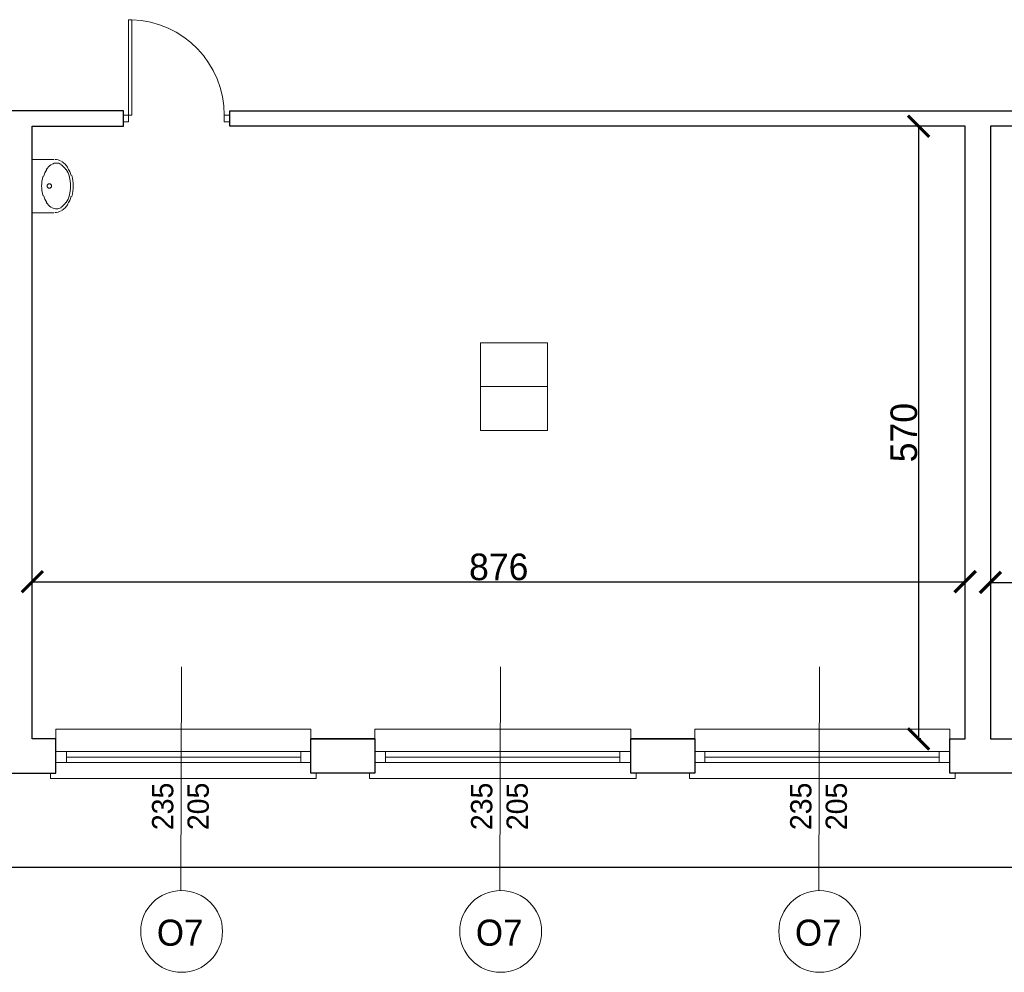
# Model space of a CAD drawing. Header units: centimetres. Extents: x -17621 to 77377, y -18613 to 66.
# Tile 84 of 173: x 13561 to 14486, y -14206 to -13310. Entities that reach past the tile are written whole.
import ezdxf

# ---------------------------------------------------------------- set-up
doc = ezdxf.new("R2010")
doc.units = ezdxf.units.CM
doc.layers.add('0-wymiarowanie rys.CAD', color=5, linetype='Continuous', lineweight=0, true_color=0x0000ff)
for name, color, linetype, lineweight in [('a_drzwi i okna', 2, 'Continuous', 0), ('a_inwentaryzacja', 141, 'Continuous', 0), ('a_wymiarowanie', 211, 'Continuous', 0), ('drzwi', 2, 'Continuous', 0), ('pomieszczenia', 191, 'Continuous', 5)]:
    doc.layers.add(name, color=color, linetype=linetype, lineweight=lineweight)
for name, color, linetype in [('PDF2_A220 ŚCIANY WEWNĘTRZNE', 7, 'Continuous'), ('PDF2_A310 STOLARKA ZEWNĘTRZNA', 7, 'Continuous'), ('PDF2_A720 MEBLE', 7, 'Continuous')]:
    doc.layers.add(name, color=color, linetype=linetype)
doc.styles.add('PDF Century Gothic', font='GOTHIC.TTF')
doc.dimstyles.new('ISO-25', dxfattribs={"dimtxt": 25, "dimasz": 20, "dimexe": 0.6, "dimexo": 0.375, "dimtad": 1, "dimdec": 0, "dimtxsty": 'PDF Century Gothic', "dimblk": 'ARCHTICK', "dimcen": 2.5, "dimadec": 1, "dimazin": 0, "dimtfac": 1, "dimtdec": 0, "dimtmove": 0, "dimatfit": 3, "dimldrblk": 'ARCHTICK', "dimfxl": 2, "dimfxlon": 1, "dimarcsym": 0})

# ---------------------------------------------------------------- blocks, each defined once
blk = doc.blocks.new('_ArchTick')
at = {"color": 0, "linetype": 'ByBlock', "const_width": 0.15}
blk.add_lwpolyline([(-0.5, -0.5), (0.5, 0.5)], dxfattribs=at)
blk = doc.blocks.new('*D503')
at = {"layer": 'a_wymiarowanie', "color": 0, "linetype": 'Continuous', "lineweight": -2, "transparency": 16777216}
for p, q in [((13573.02, -13840.47), (13573.02, -13837.87)), ((13573.02, -13838.47), (14449.31, -13838.47)), ((14449.31, -13840.47), (14449.31, -13837.87))]:
    blk.add_line(p, q, dxfattribs=at)
at = {"layer": 'Defpoints', "color": 0, "linetype": 'Continuous', "transparency": 16777216}
for p in [(14449.31, -13838.47), (13573.02, -13986.27), (14449.31, -13986.27)]:
    blk.add_point(p, dxfattribs=at)
at = {"layer": 'a_wymiarowanie', "color": 0, "linetype": 'Continuous', "lineweight": -2, "transparency": 16777216, "xscale": 20, "yscale": 20, "zscale": 20, "rotation": 180}
blk.add_blockref('_ArchTick', (13573.02, -13838.47), dxfattribs=at)
at = {"layer": 'a_wymiarowanie', "color": 0, "linetype": 'Continuous', "lineweight": -2, "transparency": 16777216, "xscale": 20, "yscale": 20, "zscale": 20}
blk.add_blockref('_ArchTick', (14449.31, -13838.47), dxfattribs=at)
at = {"layer": 'a_wymiarowanie', "color": 0, "linetype": 'Continuous', "lineweight": 0, "transparency": 16777216, "insert": (14011.16, -13824.72), "char_height": 25, "attachment_point": 5, "style": 'PDF Century Gothic'}
blk.add_mtext('876', dxfattribs=at)
blk = doc.blocks.new('*D504')
at = {"layer": 'a_wymiarowanie', "color": 0, "linetype": 'Continuous', "lineweight": -2, "transparency": 16777216}
for p, q in [((14407.58, -13410.54), (14404.98, -13410.54)), ((14405.58, -13410.54), (14405.58, -13986.27)), ((14407.58, -13986.27), (14404.98, -13986.27))]:
    blk.add_line(p, q, dxfattribs=at)
at = {"layer": 'Defpoints', "color": 0, "linetype": 'Continuous', "transparency": 16777216}
for p in [(14449.31, -13410.54), (14405.58, -13986.27), (14449.31, -13986.27)]:
    blk.add_point(p, dxfattribs=at)
at = {"layer": 'a_wymiarowanie', "color": 0, "linetype": 'Continuous', "lineweight": -2, "transparency": 16777216, "xscale": 20, "yscale": 20, "zscale": 20}
for p, rotation in [((14405.58, -13410.54), 90), ((14405.58, -13986.27), 270)]:
    blk.add_blockref('_ArchTick', p, dxfattribs=dict(at, rotation=rotation))
at = {"layer": 'a_wymiarowanie', "color": 0, "linetype": 'Continuous', "lineweight": 0, "transparency": 16777216, "insert": (14391.83, -13698.4), "char_height": 25, "attachment_point": 5, "rotation": 90, "style": 'PDF Century Gothic'}
blk.add_mtext('570', dxfattribs=at)
blk = doc.blocks.new('*D898')
at = {"layer": 'a_wymiarowanie', "color": 0, "linetype": 'Continuous', "lineweight": -2, "transparency": 16777216}
for p, q in [((14473.02, -13841.17), (14473.02, -13838.57)), ((14473.02, -13839.17), (15056.37, -13839.17)), ((15056.37, -13841.17), (15056.37, -13838.57))]:
    blk.add_line(p, q, dxfattribs=at)
at = {"layer": 'Defpoints', "color": 0, "linetype": 'Continuous', "transparency": 16777216}
for p in [(15056.37, -13839.17), (14473.02, -13986.27), (15056.37, -13986.27)]:
    blk.add_point(p, dxfattribs=at)
at = {"layer": 'a_wymiarowanie', "color": 0, "linetype": 'Continuous', "lineweight": -2, "transparency": 16777216, "xscale": 20, "yscale": 20, "zscale": 20, "rotation": 180}
blk.add_blockref('_ArchTick', (14473.02, -13839.17), dxfattribs=at)
at = {"layer": 'a_wymiarowanie', "color": 0, "linetype": 'Continuous', "lineweight": -2, "transparency": 16777216, "xscale": 20, "yscale": 20, "zscale": 20}
blk.add_blockref('_ArchTick', (15056.37, -13839.17), dxfattribs=at)
at = {"layer": 'a_wymiarowanie', "color": 0, "linetype": 'Continuous', "lineweight": 0, "transparency": 16777216, "insert": (14764.69, -13825.42), "char_height": 25, "attachment_point": 5, "style": 'PDF Century Gothic'}
blk.add_mtext('583', dxfattribs=at)
blk = doc.blocks.new('*D1057')
at = {"layer": '0-wymiarowanie rys.CAD', "color": 0, "linetype": 'Continuous', "lineweight": -2, "transparency": 16777216}
for p, q in [((10837.45, -14104.62), (10837.45, -14107.22)), ((15683.74, -14104.62), (15683.74, -14107.22)), ((10837.45, -14106.62), (15683.74, -14106.62))]:
    blk.add_line(p, q, dxfattribs=at)
at = {"layer": 'Defpoints', "color": 0, "linetype": 'Continuous', "transparency": 16777216}
for p in [(10837.45, -14062.47), (15683.74, -14062.47), (15683.74, -14106.62)]:
    blk.add_point(p, dxfattribs=at)
at = {"layer": '0-wymiarowanie rys.CAD', "color": 0, "linetype": 'Continuous', "lineweight": -2, "transparency": 16777216, "xscale": 20, "yscale": 20, "zscale": 20, "rotation": 180}
blk.add_blockref('_ArchTick', (10837.45, -14106.62), dxfattribs=at)
at = {"layer": '0-wymiarowanie rys.CAD', "color": 0, "linetype": 'Continuous', "lineweight": -2, "transparency": 16777216, "xscale": 20, "yscale": 20, "zscale": 20}
blk.add_blockref('_ArchTick', (15683.74, -14106.62), dxfattribs=at)
at = {"layer": '0-wymiarowanie rys.CAD', "color": 0, "linetype": 'Continuous', "transparency": 16777216, "insert": (13260.6, -14092.87), "char_height": 25, "attachment_point": 5, "style": 'PDF Century Gothic'}
blk.add_mtext('4846', dxfattribs=at)

msp = doc.modelspace()

# ---------------------------------------------------------------- linework, layer by layer
at = {"layer": 'a_drzwi i okna'}
for p, q in [((13713.02, -13918.46), (13712.5, -14128.65)), ((14012.74, -13918.46), (14012.21, -14128.65)), ((14312.46, -13918.46), (14311.93, -14128.65))]:
    msp.add_line(p, q, dxfattribs=at)
for centre in [(13713.26, -14167.07), (14012.97, -14167.07), (14312.69, -14167.07)]:
    msp.add_circle(centre, 38.43, dxfattribs=at)
at = {"layer": 'a_inwentaryzacja', "lineweight": 25}
for points in [[(12858.43, -13396.14), (12858.43, -13410.54), (13549.31, -13410.54), (13549.31, -13986.27), (13534.92, -13986.27), (13534.92, -14018.44), (13595.03, -14018.44), (13595.03, -13986.27), (13573.02, -13986.27), (13573.02, -13410.54), (13658.53, -13410.54), (13658.53, -13396.14)], [(13758.44, -13396.14), (14558.53, -13396.14), (14558.53, -13410.54), (14473.02, -13410.54), (14473.02, -13986.27), (14495.03, -13986.27), (14495.03, -14018.44), (14434.92, -14018.44), (14434.92, -13986.27), (14449.31, -13986.27), (14449.31, -13410.54), (13758.44, -13410.54)], [(13834.63, -13986.27), (13894.75, -13986.27), (13894.75, -14018.44), (13834.63, -14018.44)], [(14135.2, -13986.27), (14195.31, -13986.27), (14195.31, -14018.44), (14135.2, -14018.44)]]:
    msp.add_lwpolyline(points, close=True, dxfattribs=at)
at = {"layer": 'drzwi'}
msp.add_lwpolyline([(13663.52, -13400.18), (13658.53, -13400.18), (13658.53, -13406.5), (13663.52, -13406.5), (13663.52, -13400.18), (13666.51, -13400.18), (13666.51, -13310.46), (13663.52, -13310.41), (13663.52, -13400.18)], dxfattribs=at)
msp.add_lwpolyline([(13753.29, -13400.18), (13758.27, -13400.18), (13758.27, -13406.5), (13753.29, -13406.5)], close=True, dxfattribs=at)
msp.add_arc((13663.64, -13400.01), 89.65, 359.89445, 88.1637, dxfattribs=at)
at = {"layer": 'PDF2_A220 ŚCIANY WEWNĘTRZNE', "lineweight": 25}
for points in [[(13894.75, -13986.27), (13834.63, -13986.27)], [(14195.31, -13986.27), (14135.2, -13986.27)], [(13894.75, -14018.44), (13834.63, -14018.44)], [(14195.31, -14018.44), (14135.2, -14018.44)]]:
    msp.add_lwpolyline(points, dxfattribs=at)
at = {"layer": 'PDF2_A310 STOLARKA ZEWNĘTRZNA', "lineweight": 5}
for points in [[(13595.03, -13976.95), (13595.03, -14018.44), (13589.95, -14018.44), (13589.95, -14023.52), (13834.63, -14023.52), (13839.71, -14023.52), (13839.71, -14018.44), (13834.63, -14018.44), (13834.63, -13976.95)], [(13894.75, -13976.95), (13894.75, -14018.44), (13889.67, -14018.44), (13889.67, -14023.52), (14135.2, -14023.52), (14140.28, -14023.52), (14140.28, -14018.44), (14135.2, -14018.44), (14135.2, -13976.95)], [(14195.31, -13976.95), (14195.31, -14018.44), (14190.23, -14018.44), (14190.23, -14023.52), (14434.92, -14023.52), (14440, -14023.52), (14440, -14018.44), (14434.92, -14018.44), (14434.92, -13976.95)], [(13595.03, -13998.12), (13605.19, -13998.12), (13825.32, -13998.12), (13834.63, -13998.12), (13834.63, -14008.28), (13825.32, -14008.28), (13605.19, -14008.28), (13595.03, -14008.28)], [(13894.75, -13998.12), (13904.91, -13998.12), (14125.04, -13998.12), (14135.2, -13998.12), (14135.2, -14008.28), (14125.04, -14008.28), (13904.91, -14008.28), (13894.75, -14008.28)], [(14195.31, -13998.12), (14204.63, -13998.12), (14424.76, -13998.12), (14434.92, -13998.12), (14434.92, -14008.28), (14424.76, -14008.28), (14204.63, -14008.28), (14195.31, -14008.28)]]:
    msp.add_lwpolyline(points, close=True, dxfattribs=at)
for points in [[(13605.19, -14008.28), (13605.19, -13998.12)], [(13825.32, -14008.28), (13825.32, -13998.12)], [(13904.91, -14008.28), (13904.91, -13998.12)], [(14125.04, -14008.28), (14125.04, -13998.12)], [(14204.63, -14008.28), (14204.63, -13998.12)], [(14424.76, -14008.28), (14424.76, -13998.12)], [(13605.19, -14003.2), (13825.32, -14003.2)], [(13904.91, -14003.2), (14125.04, -14003.2)], [(14204.63, -14003.2), (14424.76, -14003.2)]]:
    msp.add_lwpolyline(points, dxfattribs=at)
at = {"layer": 'PDF2_A720 MEBLE', "lineweight": 0}
msp.add_lwpolyline([(13593.34, -13491.82), (13573.02, -13491.82), (13573.02, -13441.86), (13593.34, -13441.86)], dxfattribs=at)
for points in [[(13599.98, -13446.26, 0.138478), (13595.77, -13445.07, 0.138478), (13591.56, -13446.26)], [(13610.08, -13476.57, 0.068248), (13611.43, -13466.65, 0.068273), (13610.07, -13456.74)], [(13583.04, -13457.66, 0.068272), (13581.8, -13466.66, 0.068272), (13583.04, -13475.67)], [(13607.66, -13475.66, 0.068248), (13608.89, -13466.66, 0.068272), (13607.66, -13457.65)], [(13591.57, -13487.06, 0.138479), (13595.77, -13488.25, 0.138478), (13599.98, -13487.06)]]:
    msp.add_lwpolyline(points, format="xyb", dxfattribs=at)
msp.add_circle((13589, -13466.66), 2.12, dxfattribs=at)
for centre, radius, start, end in [((13599.16, -13459.89), 15.66, 121.5434, 145.98822), ((13594.08, -13453.11), 11.43, 58.47113, 90.00723), ((13591.54, -13459.89), 15.66, 34.02635, 58.47117), ((13590.69, -13459.89), 19.05, 34.02653, 58.47104), ((13605.93, -13464.12), 23.28, 145.98814, 164.38471), ((13585.61, -13464.12), 23.28, 15.62986, 34.02643), ((13583.92, -13464.12), 26.67, 15.62978, 34.02651), ((13605.93, -13469.2), 23.28, 195.62986, 214.02643), ((13585.61, -13469.2), 23.28, 325.99357, 344.3902), ((13599.16, -13473.43), 15.66, 214.02635, 238.47117), ((13591.54, -13473.43), 15.66, 301.549, 325.99359), ((13590.69, -13473.43), 19.05, 301.54903, 325.99362), ((13583.92, -13469.2), 26.67, 325.99369, 344.39012), ((13594.08, -13480.21), 11.43, 270.01278, 301.54899)]:
    msp.add_arc(centre, radius, start, end, dxfattribs=at)
at = {"layer": 'pomieszczenia'}
msp.add_line((13994.02, -13655.22), (14057.1, -13655.22), dxfattribs=at)
msp.add_lwpolyline([(13994.02, -13614.05), (14057.1, -13614.05), (14057.1, -13696.39), (13994.02, -13696.39)], close=True, dxfattribs=at)

# ---------------------------------------------------------------- texts
at = {"layer": 'a_drzwi i okna', "char_height": 20, "attachment_point": 1, "rotation": 90, "style": 'PDF Century Gothic'}
for insert in [(13685.44, -14071.93), (13985.16, -14071.93), (14284.88, -14071.93)]:
    msp.add_mtext_dynamic_manual_height_columns('235\\P205', width=179.8157, gutter_width=12.5, heights=[162.81], dxfattribs=dict(at, insert=insert))
at = {"layer": 'a_drzwi i okna', "char_height": 24.547, "attachment_point": 7, "style": 'PDF Century Gothic'}
for insert in [(13689.97, -14180.9), (13989.69, -14180.9), (14289.4, -14180.9)]:
    msp.add_mtext_dynamic_manual_height_columns('O7', width=220.698, gutter_width=15.34, heights=[199.83], dxfattribs=dict(at, insert=insert))

# ---------------------------------------------------------------- dimensions: what is measured, and where the dimension line sits
at = {"layer": '0-wymiarowanie rys.CAD', "linetype": 'Continuous'}
dim = msp.add_linear_dim(base=(15683.74, -14106.62), p1=(10837.45, -14062.47), p2=(15683.74, -14062.47), dimstyle='ISO-25', dxfattribs=at)
dim.commit()
dim.dimension.update_dxf_attribs({"geometry": '*D1057', "text_midpoint": (13260.6, -14092.87)})
at = {"layer": 'a_wymiarowanie', "linetype": 'Continuous', "lineweight": 0}
dim = msp.add_linear_dim(base=(14405.58, -13986.27), p1=(14449.31, -13410.54), p2=(14449.31, -13986.27), angle=90, text='570', dimstyle='ISO-25', dxfattribs=at)
dim.commit()
dim.dimension.update_dxf_attribs({"geometry": '*D504', "text_midpoint": (14391.83, -13698.4)})
for base, p1, p2, picture, middle in [((14449.31, -13838.47), (13573.02, -13986.27), (14449.31, -13986.27), '*D503', (14011.16, -13824.72)), ((15056.37, -13839.17), (14473.02, -13986.27), (15056.37, -13986.27), '*D898', (14764.69, -13825.42))]:
    dim = msp.add_linear_dim(base=base, p1=p1, p2=p2, dimstyle='ISO-25', dxfattribs=at)
    dim.commit()
    dim.dimension.update_dxf_attribs({"geometry": picture, "text_midpoint": middle})

doc.saveas('drawing.dxf')
